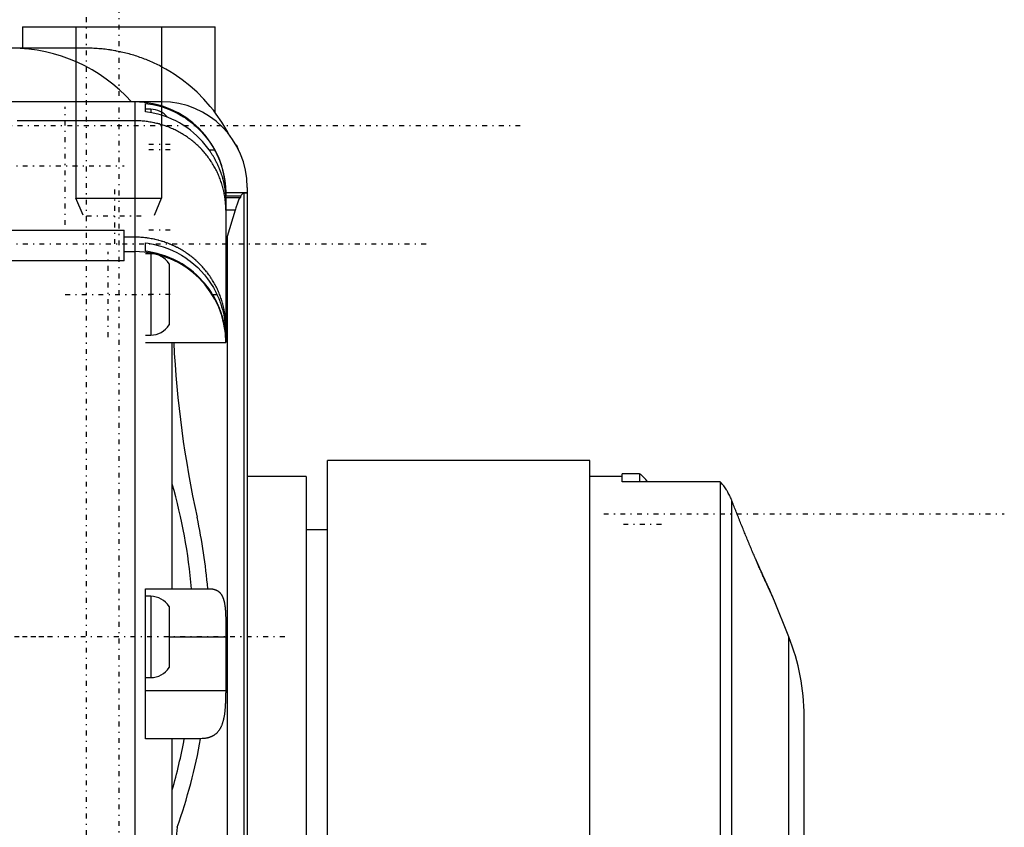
# Model space of a CAD drawing. Extents: x -128 to 128, y -5 to 906.
# Tile 12 of 12: x 36 to 128, y 752 to 828. Entities that reach past the tile are written whole.
import ezdxf

# ---------------------------------------------------------------- set-up
doc = ezdxf.new("R2010")
doc.units = 0
doc.linetypes.add('CENTER', pattern=[1.5, 0.45, -0.5, 0.05, -0.5])
for name, color, linetype in [('AM_0', 7, 'CONTINUOUS'), ('AM_10', 7, 'CONTINUOUS'), ('AM_7', 7, 'CENTER')]:
    doc.layers.add(name, color=color, linetype=linetype)

msp = doc.modelspace()

# ---------------------------------------------------------------- linework, layer by layer
at = {"layer": 'AM_0', "color": 7, "linetype": 'CONTINUOUS'}
for p, q in [((36, 827), (36, 825)), ((36, 827), (54, 827)), ((54, 819), (54, 827)), ((42, 825), (29.5, 825)), ((49, 820), (27.986, 820)), ((46.5, 819.986), (27.986, 819.986)), ((46.5, 819.986), (46.5, 720.014)), ((47.5, 819.065), (47.5, 819.847)), ((48, 819.3), (47.5, 819.3)), ((48, 819.3), (48, 818.992)), ((46.5, 818.223), (35.5, 818.223)), ((53.44, 815.5), (53.947, 815.5)), ((57, 812), (57, 728)), ((57, 811.486), (55, 811.486)), ((55, 811.486), (55, 811.202)), ((55, 811.202), (56.394, 811.202)), ((55, 811.032), (55, 797.5)), ((56.296, 811.032), (55, 811.032)), ((56.696, 811.476), (56.696, 728.524)), ((57, 811.476), (56.696, 811.476)), ((55.874, 809.878), (55, 809.878)), ((55.874, 809.878), (55.137, 807.414)), ((55.875, 809.846), (55.874, 809.878)), ((31, 808), (45.5, 808)), ((45.5, 805.139), (45.5, 808)), ((46.5, 807.346), (45.5, 807.346)), ((55.137, 807.414), (55.137, 732.586)), ((47.5, 806.029), (47.5, 806.815)), ((45.5, 806), (46.5, 806)), ((48, 805.8), (47.5, 805.8)), ((48, 805.8), (48, 798.2)), ((45.5, 805.139), (31, 805.139)), ((49.7, 804.854), (49.7, 799.146)), ((53.763, 802), (54.169, 802)), ((47.5, 798.2), (48, 798.2)), ((47.5, 797.5), (55, 797.5)), ((50, 774.5), (50, 797.5)), ((89, 786.5), (64.5, 786.5)), ((64.5, 673.5), (64.5, 786.5)), ((89, 266), (89, 786.5)), ((62.5, 785), (57, 785)), ((62.5, 785), (62.5, 675)), ((92, 785), (89, 785)), ((93.646, 785.25), (92, 785.25)), ((92, 784.498), (92, 785.25)), ((101.171, 784.498), (92, 784.498)), ((93.646, 785.25), (93.646, 784.501)), ((101.171, 784.498), (101.171, 736)), ((102.243, 736), (102.243, 782.768)), ((64.5, 780), (62.5, 780)), ((47.5, 774.5), (53.505, 774.5)), ((47.5, 760.5), (47.5, 774.5)), ((48, 773.8), (47.5, 773.8)), ((48, 773.8), (48, 766.2)), ((107.572, 770.022), (106.182, 773.5)), ((49.7, 772.854), (49.7, 767.146)), ((49.7, 770), (55, 770)), ((55, 770), (54.988, 765)), ((107.572, 390.982), (107.572, 770.022)), ((47.5, 766.2), (48, 766.2)), ((55.003, 766.118), (54.998, 766.11)), ((47.5, 765), (54.988, 765)), ((109, 289.9), (109, 762.6)), ((52.638, 760.5), (47.5, 760.5)), ((50, 742.5), (50, 760.5))]:
    msp.add_line(p, q, dxfattribs=at)
for points in [[(55.309, 816.919, 0), (55.093, 817.32, 0), (54.625, 818.099, 0), (54.111, 818.85, 0), (53.838, 819.213, 0), (53.553, 819.567, 0), (52.952, 820.25, 0), (52.311, 820.894, 0), (51.632, 821.499, 0), (50.917, 822.062, 0), (50.17, 822.58, 0), (49.785, 822.822, 0), (49.393, 823.052, 0), (48.927, 823.305, 0), (48.792, 823.374, 0), (48.656, 823.442, 0), (48.588, 823.476, 0), (48.52, 823.509, 0), (48.383, 823.574, 0), (48.246, 823.638, 0), (48.108, 823.7, 0), (47.969, 823.761, 0), (47.83, 823.821, 0), (47.76, 823.85, 0), (47.69, 823.879, 0), (47.549, 823.936, 0), (47.408, 823.991, 0), (47.266, 824.045, 0), (47.124, 824.098, 0), (46.981, 824.149, 0), (46.91, 824.174, 0), (46.838, 824.198, 0), (46.694, 824.246, 0), (46.55, 824.293, 0), (46.406, 824.338, 0), (46.26, 824.382, 0), (46.115, 824.425, 0), (46.042, 824.445, 0), (45.969, 824.465, 0), (45.823, 824.505, 0), (45.676, 824.543, 0), (45.529, 824.579, 0), (45.381, 824.614, 0), (45.233, 824.647, 0), (45.159, 824.664, 0), (45.085, 824.679, 0), (44.937, 824.71, 0), (44.788, 824.739, 0), (44.713, 824.753, 0), (44.639, 824.766, 0), (44.489, 824.792, 0), (44.34, 824.816, 0), (44.265, 824.828, 0), (44.19, 824.839, 0), (44.04, 824.861, 0), (43.89, 824.88, 0), (43.739, 824.899, 0), (43.589, 824.916, 0), (43.438, 824.931, 0), (43.362, 824.938, 0), (43.287, 824.945, 0), (43.136, 824.957, 0), (42.985, 824.968, 0), (42.833, 824.977, 0), (42.682, 824.984, 0), (42.53, 824.991, 0), (42.455, 824.993, 0), (42.379, 824.995, 0), (42.227, 824.998, 0), (42.076, 825, 0), (42, 825, 0)], [(47.5, 819.847, 0), (47.726, 819.817, 0), (48.178, 819.739, 0), (48.624, 819.636, 0), (48.844, 819.576, 0), (49.06, 819.511, 0), (49.477, 819.367, 0), (49.873, 819.208, 0), (50.269, 819.024, 0), (50.666, 818.814, 0), (51.058, 818.58, 0), (51.25, 818.454, 0), (51.439, 818.323, 0), (51.803, 818.048, 0), (52.145, 817.759, 0), (52.461, 817.463, 0), (52.759, 817.155, 0), (53.05, 816.82, 0), (53.192, 816.644, 0), (53.33, 816.463, 0), (53.593, 816.087, 0), (53.835, 815.698, 0), (53.947, 815.5, 0)], [(53.44, 815.5, 0), (53.321, 815.665, 0), (53.075, 815.983, 0), (52.819, 816.284, 0), (52.689, 816.427, 0), (52.557, 816.565, 0), (52.287, 816.83, 0), (51.996, 817.091, 0), (51.686, 817.343, 0), (51.361, 817.584, 0), (51.022, 817.81, 0), (50.85, 817.917, 0), (50.675, 818.019, 0), (50.324, 818.208, 0), (49.973, 818.376, 0), (49.626, 818.524, 0), (49.264, 818.659, 0), (48.887, 818.78, 0), (48.694, 818.834, 0), (48.498, 818.885, 0), (48.1, 818.972, 0), (47.7, 819.039, 0), (47.5, 819.065, 0)], [(55, 809.878, 0), (55, 809.939, 0), (54.998, 810.06, 0), (54.994, 810.182, 0), (54.992, 810.242, 0), (54.989, 810.303, 0), (54.982, 810.424, 0), (54.973, 810.545, 0), (54.962, 810.666, 0), (54.949, 810.787, 0), (54.935, 810.907, 0), (54.927, 810.967, 0), (54.919, 811.028, 0), (54.901, 811.148, 0), (54.881, 811.268, 0), (54.86, 811.387, 0), (54.837, 811.506, 0), (54.812, 811.625, 0), (54.799, 811.684, 0), (54.785, 811.744, 0), (54.756, 811.862, 0), (54.726, 811.979, 0), (54.71, 812.038, 0), (54.694, 812.097, 0), (54.66, 812.213, 0), (54.625, 812.33, 0), (54.607, 812.388, 0), (54.588, 812.445, 0), (54.549, 812.561, 0), (54.508, 812.675, 0), (54.466, 812.789, 0), (54.422, 812.903, 0), (54.376, 813.016, 0), (54.353, 813.072, 0), (54.329, 813.128, 0), (54.28, 813.239, 0), (54.23, 813.35, 0), (54.177, 813.46, 0), (54.123, 813.569, 0), (54.068, 813.678, 0), (54.04, 813.732, 0), (54.011, 813.785, 0), (53.952, 813.892, 0), (53.892, 813.998, 0), (53.83, 814.103, 0), (53.767, 814.208, 0), (53.702, 814.311, 0), (53.669, 814.362, 0), (53.635, 814.413, 0), (53.567, 814.515, 0), (53.498, 814.615, 0), (53.427, 814.714, 0), (53.355, 814.813, 0), (53.281, 814.91, 0), (53.244, 814.958, 0), (53.206, 815.007, 0), (53.129, 815.102, 0), (53.051, 815.196, 0), (52.971, 815.289, 0), (52.891, 815.381, 0), (52.808, 815.471, 0), (52.767, 815.516, 0), (52.725, 815.561, 0), (52.64, 815.649, 0), (52.554, 815.736, 0), (52.51, 815.779, 0), (52.467, 815.822, 0), (52.378, 815.907, 0), (52.288, 815.99, 0), (52.243, 816.031, 0), (52.197, 816.072, 0), (52.104, 816.153, 0), (52.011, 816.232, 0), (51.916, 816.31, 0), (51.82, 816.387, 0), (51.723, 816.462, 0), (51.674, 816.499, 0), (51.625, 816.536, 0), (51.526, 816.608, 0), (51.426, 816.679, 0), (51.325, 816.749, 0), (51.222, 816.817, 0), (51.119, 816.884, 0), (51.067, 816.917, 0), (51.015, 816.949, 0), (50.91, 817.013, 0), (50.803, 817.075, 0), (50.696, 817.136, 0), (50.588, 817.195, 0), (50.48, 817.252, 0), (50.425, 817.281, 0), (50.37, 817.308, 0), (50.259, 817.363, 0), (50.148, 817.416, 0), (50.036, 817.467, 0), (49.923, 817.517, 0), (49.81, 817.565, 0), (49.753, 817.588, 0), (49.696, 817.611, 0), (49.581, 817.656, 0), (49.465, 817.699, 0), (49.349, 817.741, 0), (49.232, 817.781, 0), (49.115, 817.819, 0), (49.056, 817.837, 0), (48.997, 817.855, 0), (48.879, 817.89, 0), (48.76, 817.923, 0), (48.7, 817.939, 0), (48.64, 817.955, 0), (48.52, 817.984, 0), (48.4, 818.012, 0), (48.34, 818.026, 0), (48.279, 818.039, 0), (48.158, 818.063, 0), (48.037, 818.086, 0), (47.915, 818.107, 0), (47.793, 818.126, 0), (47.671, 818.144, 0), (47.609, 818.152, 0), (47.548, 818.16, 0), (47.425, 818.174, 0), (47.302, 818.186, 0), (47.179, 818.197, 0), (47.056, 818.206, 0), (46.933, 818.213, 0), (46.871, 818.216, 0), (46.809, 818.218, 0), (46.685, 818.222, 0), (46.562, 818.223, 0), (46.5, 818.223, 0)], [(55.928, 816, 0), (55.968, 815.929, 0), (56.047, 815.788, 0), (56.121, 815.645, 0), (56.157, 815.574, 0)], [(55, 811.032, 0), (55, 811.036, 0), (55, 811.045, 0), (55, 811.054, 0), (55, 811.059, 0), (55, 811.064, 0), (55, 811.076, 0), (55, 811.088, 0), (54.999, 811.1, 0), (54.999, 811.114, 0), (54.999, 811.129, 0), (54.998, 811.136, 0), (54.998, 811.144, 0), (54.998, 811.161, 0), (54.997, 811.178, 0), (54.996, 811.196, 0), (54.996, 811.215, 0), (54.995, 811.235, 0), (54.994, 811.245, 0), (54.994, 811.255, 0), (54.993, 811.277, 0), (54.992, 811.299, 0), (54.991, 811.311, 0), (54.99, 811.322, 0), (54.989, 811.346, 0), (54.987, 811.371, 0), (54.986, 811.384, 0), (54.985, 811.397, 0), (54.983, 811.423, 0), (54.981, 811.45, 0), (54.979, 811.478, 0), (54.976, 811.507, 0), (54.973, 811.536, 0), (54.972, 811.551, 0), (54.97, 811.567, 0), (54.967, 811.598, 0), (54.964, 811.63, 0), (54.96, 811.662, 0), (54.956, 811.696, 0), (54.952, 811.73, 0), (54.949, 811.747, 0), (54.947, 811.765, 0), (54.942, 811.8, 0), (54.937, 811.837, 0), (54.932, 811.874, 0), (54.926, 811.911, 0), (54.92, 811.95, 0), (54.917, 811.969, 0), (54.914, 811.989, 0), (54.907, 812.028, 0), (54.9, 812.068, 0), (54.893, 812.109, 0), (54.885, 812.151, 0), (54.877, 812.193, 0), (54.873, 812.214, 0), (54.869, 812.235, 0), (54.86, 812.279, 0), (54.851, 812.322, 0), (54.841, 812.367, 0), (54.832, 812.412, 0), (54.821, 812.457, 0), (54.816, 812.48, 0), (54.81, 812.503, 0), (54.799, 812.55, 0), (54.787, 812.597, 0), (54.781, 812.62, 0), (54.775, 812.644, 0), (54.763, 812.692, 0), (54.75, 812.741, 0), (54.743, 812.765, 0), (54.736, 812.79, 0), (54.722, 812.84, 0), (54.708, 812.89, 0), (54.693, 812.94, 0), (54.678, 812.991, 0), (54.662, 813.042, 0), (54.654, 813.068, 0), (54.645, 813.094, 0), (54.628, 813.146, 0), (54.611, 813.198, 0), (54.593, 813.25, 0), (54.575, 813.303, 0), (54.556, 813.356, 0), (54.547, 813.382, 0), (54.537, 813.409, 0), (54.517, 813.462, 0), (54.497, 813.516, 0), (54.477, 813.57, 0), (54.455, 813.624, 0), (54.434, 813.678, 0), (54.423, 813.705, 0), (54.411, 813.733, 0), (54.389, 813.787, 0), (54.365, 813.842, 0), (54.342, 813.897, 0), (54.317, 813.952, 0), (54.293, 814.007, 0), (54.28, 814.035, 0), (54.268, 814.062, 0), (54.242, 814.118, 0), (54.216, 814.173, 0), (54.189, 814.228, 0), (54.162, 814.283, 0), (54.135, 814.338, 0), (54.121, 814.366, 0), (54.107, 814.393, 0), (54.078, 814.448, 0), (54.049, 814.504, 0), (54.035, 814.531, 0), (54.02, 814.559, 0), (53.99, 814.614, 0), (53.96, 814.669, 0), (53.945, 814.696, 0), (53.929, 814.723, 0), (53.898, 814.778, 0), (53.867, 814.833, 0), (53.835, 814.887, 0), (53.803, 814.941, 0), (53.77, 814.995, 0), (53.753, 815.022, 0), (53.737, 815.049, 0), (53.703, 815.103, 0), (53.669, 815.157, 0), (53.635, 815.21, 0), (53.6, 815.263, 0), (53.565, 815.316, 0), (53.548, 815.343, 0), (53.53, 815.369, 0), (53.494, 815.422, 0), (53.458, 815.474, 0), (53.44, 815.5, 0)], [(53.947, 815.5, 0), (53.96, 815.476, 0), (53.986, 815.428, 0), (54.012, 815.38, 0), (54.025, 815.355, 0), (54.037, 815.331, 0), (54.062, 815.283, 0), (54.087, 815.234, 0), (54.111, 815.185, 0), (54.136, 815.136, 0), (54.159, 815.087, 0), (54.171, 815.063, 0), (54.183, 815.038, 0), (54.206, 814.989, 0), (54.228, 814.939, 0), (54.251, 814.89, 0), (54.273, 814.84, 0), (54.294, 814.79, 0), (54.305, 814.766, 0), (54.315, 814.741, 0), (54.336, 814.691, 0), (54.357, 814.641, 0), (54.367, 814.616, 0), (54.377, 814.591, 0), (54.397, 814.542, 0), (54.416, 814.492, 0), (54.426, 814.467, 0), (54.435, 814.442, 0), (54.454, 814.392, 0), (54.472, 814.343, 0), (54.49, 814.293, 0), (54.508, 814.243, 0), (54.525, 814.194, 0), (54.534, 814.169, 0), (54.542, 814.144, 0), (54.559, 814.095, 0), (54.575, 814.045, 0), (54.591, 813.996, 0), (54.606, 813.946, 0), (54.621, 813.897, 0), (54.629, 813.873, 0), (54.636, 813.848, 0), (54.65, 813.799, 0), (54.664, 813.751, 0), (54.678, 813.702, 0), (54.691, 813.654, 0), (54.704, 813.606, 0), (54.71, 813.582, 0), (54.716, 813.558, 0), (54.728, 813.511, 0), (54.74, 813.463, 0), (54.752, 813.416, 0), (54.763, 813.369, 0), (54.774, 813.323, 0), (54.779, 813.299, 0), (54.784, 813.276, 0), (54.794, 813.23, 0), (54.804, 813.184, 0), (54.814, 813.139, 0), (54.823, 813.094, 0), (54.832, 813.049, 0), (54.836, 813.026, 0), (54.84, 813.004, 0), (54.849, 812.96, 0), (54.857, 812.916, 0), (54.86, 812.894, 0), (54.864, 812.872, 0), (54.872, 812.828, 0), (54.879, 812.785, 0), (54.882, 812.764, 0), (54.886, 812.743, 0), (54.892, 812.7, 0), (54.899, 812.658, 0), (54.905, 812.616, 0), (54.911, 812.575, 0), (54.916, 812.534, 0), (54.919, 812.513, 0), (54.922, 812.493, 0), (54.927, 812.453, 0), (54.932, 812.413, 0), (54.936, 812.374, 0), (54.941, 812.335, 0), (54.945, 812.297, 0), (54.947, 812.278, 0), (54.949, 812.259, 0), (54.953, 812.221, 0), (54.956, 812.184, 0), (54.96, 812.148, 0), (54.963, 812.112, 0), (54.966, 812.076, 0), (54.967, 812.059, 0), (54.969, 812.041, 0), (54.971, 812.007, 0), (54.974, 811.973, 0), (54.976, 811.939, 0), (54.979, 811.906, 0), (54.981, 811.874, 0), (54.982, 811.858, 0), (54.982, 811.842, 0), (54.984, 811.811, 0), (54.986, 811.78, 0), (54.987, 811.749, 0), (54.989, 811.72, 0), (54.99, 811.69, 0), (54.991, 811.676, 0), (54.991, 811.662, 0), (54.992, 811.633, 0), (54.993, 811.606, 0), (54.994, 811.592, 0), (54.994, 811.579, 0), (54.995, 811.552, 0), (54.996, 811.526, 0), (54.996, 811.514, 0), (54.997, 811.501, 0), (54.997, 811.476, 0), (54.998, 811.452, 0), (54.998, 811.429, 0), (54.998, 811.406, 0), (54.999, 811.383, 0), (54.999, 811.372, 0), (54.999, 811.362, 0), (54.999, 811.34, 0), (55, 811.32, 0), (55, 811.3, 0), (55, 811.281, 0), (55, 811.262, 0), (55, 811.253, 0), (55, 811.244, 0), (55, 811.227, 0), (55, 811.21, 0), (55, 811.202, 0)], [(56.296, 811.032, 0), (56.225, 810.886, 0), (56.085, 810.531, 0), (55.944, 810.094, 0), (55.875, 809.846, 0)], [(56.324, 811, 0), (56.32, 811.001, 0), (56.31, 811.008, 0), (56.301, 811.023, 0), (56.296, 811.032, 0)], [(56.394, 811.202, 0), (56.392, 811.191, 0), (56.388, 811.17, 0), (56.385, 811.15, 0), (56.383, 811.141, 0), (56.381, 811.131, 0), (56.377, 811.114, 0), (56.373, 811.098, 0), (56.369, 811.083, 0), (56.365, 811.069, 0), (56.362, 811.057, 0), (56.36, 811.051, 0), (56.358, 811.045, 0), (56.354, 811.035, 0), (56.35, 811.027, 0), (56.346, 811.019, 0), (56.342, 811.013, 0), (56.338, 811.008, 0), (56.336, 811.006, 0), (56.334, 811.004, 0), (56.33, 811.001, 0), (56.326, 811, 0), (56.324, 811, 0)], [(56.696, 811.476, 0), (56.646, 811.456, 0), (56.545, 811.385, 0), (56.444, 811.273, 0), (56.394, 811.202, 0)], [(55, 798.967, 0), (55, 799.028, 0), (54.998, 799.15, 0), (54.994, 799.272, 0), (54.992, 799.333, 0), (54.989, 799.394, 0), (54.982, 799.516, 0), (54.973, 799.638, 0), (54.962, 799.759, 0), (54.949, 799.881, 0), (54.935, 800.002, 0), (54.927, 800.062, 0), (54.919, 800.122, 0), (54.901, 800.243, 0), (54.881, 800.363, 0), (54.86, 800.483, 0), (54.836, 800.603, 0), (54.811, 800.722, 0), (54.798, 800.781, 0), (54.785, 800.841, 0), (54.756, 800.959, 0), (54.726, 801.077, 0), (54.71, 801.136, 0), (54.694, 801.195, 0), (54.66, 801.312, 0), (54.625, 801.428, 0), (54.607, 801.487, 0), (54.588, 801.545, 0), (54.549, 801.66, 0), (54.508, 801.775, 0), (54.466, 801.89, 0), (54.422, 802.004, 0), (54.376, 802.118, 0), (54.353, 802.174, 0), (54.329, 802.23, 0), (54.28, 802.343, 0), (54.229, 802.454, 0), (54.177, 802.565, 0), (54.123, 802.674, 0), (54.067, 802.783, 0), (54.039, 802.838, 0), (54.01, 802.892, 0), (53.951, 802.999, 0), (53.891, 803.105, 0), (53.829, 803.21, 0), (53.766, 803.315, 0), (53.701, 803.419, 0), (53.668, 803.47, 0), (53.635, 803.521, 0), (53.567, 803.623, 0), (53.498, 803.723, 0), (53.427, 803.823, 0), (53.355, 803.922, 0), (53.281, 804.019, 0), (53.243, 804.068, 0), (53.206, 804.116, 0), (53.129, 804.211, 0), (53.051, 804.306, 0), (52.972, 804.399, 0), (52.891, 804.491, 0), (52.809, 804.582, 0), (52.767, 804.628, 0), (52.725, 804.672, 0), (52.64, 804.761, 0), (52.554, 804.849, 0), (52.51, 804.892, 0), (52.466, 804.935, 0), (52.377, 805.02, 0), (52.287, 805.104, 0), (52.242, 805.146, 0), (52.196, 805.187, 0), (52.103, 805.268, 0), (52.01, 805.347, 0), (51.915, 805.426, 0), (51.819, 805.503, 0), (51.722, 805.578, 0), (51.673, 805.615, 0), (51.624, 805.652, 0), (51.525, 805.725, 0), (51.425, 805.796, 0), (51.324, 805.866, 0), (51.222, 805.934, 0), (51.119, 806.001, 0), (51.067, 806.034, 0), (51.015, 806.066, 0), (50.91, 806.13, 0), (50.804, 806.193, 0), (50.697, 806.254, 0), (50.589, 806.313, 0), (50.48, 806.371, 0), (50.425, 806.399, 0), (50.37, 806.427, 0), (50.26, 806.482, 0), (50.149, 806.535, 0), (50.037, 806.586, 0), (49.924, 806.636, 0), (49.81, 806.685, 0), (49.753, 806.708, 0), (49.695, 806.731, 0), (49.58, 806.777, 0), (49.464, 806.82, 0), (49.348, 806.862, 0), (49.231, 806.902, 0), (49.114, 806.94, 0), (49.055, 806.959, 0), (48.996, 806.977, 0), (48.877, 807.012, 0), (48.759, 807.045, 0), (48.699, 807.061, 0), (48.639, 807.076, 0), (48.52, 807.106, 0), (48.399, 807.134, 0), (48.339, 807.148, 0), (48.279, 807.16, 0), (48.158, 807.185, 0), (48.037, 807.208, 0), (47.915, 807.229, 0), (47.793, 807.248, 0), (47.671, 807.266, 0), (47.61, 807.274, 0), (47.549, 807.282, 0), (47.426, 807.296, 0), (47.303, 807.309, 0), (47.18, 807.319, 0), (47.057, 807.328, 0), (46.933, 807.335, 0), (46.872, 807.338, 0), (46.81, 807.34, 0), (46.686, 807.344, 0), (46.562, 807.346, 0), (46.5, 807.346, 0)], [(55.137, 807.414, 0), (55.095, 807.261, 0), (55.034, 806.956, 0), (55.004, 806.651, 0), (55, 806.498, 0)], [(47.5, 806.815, 0), (47.74, 806.783, 0), (48.22, 806.698, 0), (48.694, 806.584, 0), (48.926, 806.518, 0), (49.153, 806.447, 0), (49.591, 806.288, 0), (50.009, 806.11, 0), (50.43, 805.903, 0), (50.85, 805.667, 0), (51.261, 805.404, 0), (51.461, 805.263, 0), (51.656, 805.118, 0), (52.027, 804.815, 0), (52.372, 804.501, 0), (52.69, 804.177, 0), (53.001, 803.826, 0), (53.299, 803.447, 0), (53.442, 803.25, 0), (53.579, 803.048, 0), (53.835, 802.634, 0), (54.065, 802.212, 0), (54.169, 802, 0)], [(53.763, 802, 0), (53.647, 802.186, 0), (53.401, 802.548, 0), (53.137, 802.895, 0), (53.001, 803.062, 0), (52.862, 803.223, 0), (52.58, 803.527, 0), (52.288, 803.812, 0), (51.972, 804.091, 0), (51.634, 804.361, 0), (51.278, 804.617, 0), (51.095, 804.738, 0), (50.91, 804.854, 0), (50.533, 805.07, 0), (50.153, 805.262, 0), (49.777, 805.431, 0), (49.395, 805.58, 0), (48.992, 805.714, 0), (48.785, 805.775, 0), (48.575, 805.831, 0), (48.147, 805.927, 0), (47.716, 806.001, 0), (47.5, 806.029, 0)], [(55, 797.742, 0), (55, 797.751, 0), (55, 797.769, 0), (55, 797.787, 0), (55, 797.797, 0), (55, 797.807, 0), (54.999, 797.826, 0), (54.999, 797.847, 0), (54.999, 797.868, 0), (54.998, 797.889, 0), (54.998, 797.912, 0), (54.997, 797.923, 0), (54.997, 797.934, 0), (54.996, 797.958, 0), (54.996, 797.981, 0), (54.995, 798.006, 0), (54.994, 798.031, 0), (54.992, 798.057, 0), (54.992, 798.07, 0), (54.991, 798.083, 0), (54.99, 798.11, 0), (54.988, 798.137, 0), (54.987, 798.151, 0), (54.987, 798.165, 0), (54.985, 798.193, 0), (54.983, 798.222, 0), (54.982, 798.237, 0), (54.981, 798.252, 0), (54.978, 798.282, 0), (54.976, 798.312, 0), (54.973, 798.343, 0), (54.971, 798.375, 0), (54.968, 798.407, 0), (54.966, 798.423, 0), (54.965, 798.439, 0), (54.961, 798.472, 0), (54.958, 798.506, 0), (54.954, 798.54, 0), (54.95, 798.574, 0), (54.946, 798.609, 0), (54.944, 798.627, 0), (54.942, 798.644, 0), (54.937, 798.68, 0), (54.932, 798.717, 0), (54.927, 798.753, 0), (54.922, 798.791, 0), (54.917, 798.828, 0), (54.914, 798.847, 0), (54.911, 798.866, 0), (54.905, 798.905, 0), (54.899, 798.944, 0), (54.892, 798.983, 0), (54.885, 799.023, 0), (54.878, 799.064, 0), (54.875, 799.084, 0), (54.871, 799.104, 0), (54.863, 799.145, 0), (54.856, 799.186, 0), (54.847, 799.228, 0), (54.839, 799.27, 0), (54.83, 799.312, 0), (54.826, 799.333, 0), (54.821, 799.354, 0), (54.812, 799.397, 0), (54.802, 799.44, 0), (54.797, 799.462, 0), (54.792, 799.484, 0), (54.782, 799.527, 0), (54.771, 799.571, 0), (54.766, 799.593, 0), (54.761, 799.615, 0), (54.749, 799.66, 0), (54.738, 799.704, 0), (54.726, 799.749, 0), (54.714, 799.795, 0), (54.701, 799.84, 0), (54.695, 799.863, 0), (54.688, 799.886, 0), (54.675, 799.932, 0), (54.662, 799.978, 0), (54.648, 800.024, 0), (54.633, 800.071, 0), (54.619, 800.117, 0), (54.611, 800.141, 0), (54.604, 800.164, 0), (54.589, 800.211, 0), (54.573, 800.259, 0), (54.557, 800.306, 0), (54.54, 800.354, 0), (54.523, 800.402, 0), (54.515, 800.426, 0), (54.506, 800.45, 0), (54.489, 800.498, 0), (54.471, 800.546, 0), (54.453, 800.594, 0), (54.434, 800.642, 0), (54.415, 800.69, 0), (54.406, 800.714, 0), (54.396, 800.738, 0), (54.376, 800.786, 0), (54.357, 800.834, 0), (54.336, 800.883, 0), (54.316, 800.931, 0), (54.295, 800.979, 0), (54.284, 801.003, 0), (54.273, 801.027, 0), (54.252, 801.075, 0), (54.23, 801.124, 0), (54.218, 801.148, 0), (54.207, 801.172, 0), (54.184, 801.22, 0), (54.161, 801.268, 0), (54.15, 801.292, 0), (54.138, 801.316, 0), (54.114, 801.364, 0), (54.09, 801.412, 0), (54.004, 801.579, 0), (53.846, 801.861, 0), (53.763, 802, 0)], [(54.169, 802, 0), (54.227, 801.875, 0), (54.336, 801.622, 0), (54.437, 801.366, 0), (54.484, 801.238, 0), (54.528, 801.11, 0), (54.61, 800.853, 0), (54.682, 800.598, 0), (54.745, 800.347, 0), (54.8, 800.101, 0), (54.846, 799.86, 0), (54.867, 799.742, 0), (54.885, 799.626, 0), (54.917, 799.398, 0), (54.943, 799.179, 0), (54.963, 798.971, 0), (54.977, 798.774, 0), (54.988, 798.589, 0), (54.991, 798.501, 0), (54.994, 798.416, 0), (54.998, 798.256, 0), (55, 798.111, 0), (55, 798.043, 0)], [(102.243, 782.768, 0), (102.222, 782.822, 0), (102.178, 782.928, 0), (102.132, 783.034, 0), (102.108, 783.086, 0), (102.084, 783.138, 0), (102.034, 783.242, 0), (101.982, 783.344, 0), (101.927, 783.444, 0), (101.871, 783.544, 0), (101.813, 783.642, 0), (101.783, 783.69, 0), (101.753, 783.738, 0), (101.691, 783.833, 0), (101.628, 783.927, 0), (101.562, 784.019, 0), (101.495, 784.11, 0), (101.426, 784.199, 0), (101.391, 784.243, 0), (101.355, 784.286, 0), (101.282, 784.372, 0), (101.208, 784.456, 0), (101.171, 784.498, 0)], [(106.182, 773.5, 0), (106.182, 773.5, 0), (106.181, 773.502, 0), (106.179, 773.507, 0), (106.177, 773.509, 0), (106.176, 773.513, 0), (106.172, 773.521, 0), (106.167, 773.532, 0), (106.161, 773.545, 0), (106.153, 773.56, 0), (106.145, 773.577, 0), (106.141, 773.587, 0), (106.136, 773.597, 0), (106.126, 773.619, 0), (106.114, 773.643, 0), (106.102, 773.669, 0), (106.088, 773.698, 0), (106.074, 773.729, 0), (106.066, 773.745, 0), (106.058, 773.762, 0), (106.042, 773.797, 0), (106.024, 773.835, 0), (106.015, 773.855, 0), (106.005, 773.875, 0), (105.986, 773.917, 0), (105.965, 773.961, 0), (105.955, 773.984, 0), (105.944, 774.007, 0), (105.921, 774.055, 0), (105.898, 774.105, 0), (105.873, 774.158, 0), (105.848, 774.212, 0), (105.822, 774.268, 0), (105.809, 774.297, 0), (105.795, 774.326, 0), (105.768, 774.386, 0), (105.739, 774.448, 0), (105.71, 774.511, 0), (105.68, 774.576, 0), (105.649, 774.643, 0), (105.634, 774.677, 0), (105.618, 774.711, 0), (105.586, 774.78, 0), (105.554, 774.851, 0), (105.521, 774.924, 0), (105.487, 774.997, 0), (105.453, 775.072, 0), (105.436, 775.11, 0), (105.419, 775.148, 0), (105.384, 775.224, 0), (105.349, 775.302, 0), (105.314, 775.381, 0), (105.277, 775.461, 0), (105.24, 775.543, 0), (105.222, 775.585, 0), (105.203, 775.627, 0), (105.164, 775.713, 0), (105.125, 775.801, 0), (105.086, 775.89, 0), (105.045, 775.981, 0), (105.004, 776.073, 0), (104.983, 776.12, 0), (104.963, 776.167, 0), (104.92, 776.263, 0), (104.878, 776.36, 0), (104.856, 776.409, 0), (104.834, 776.459, 0), (104.79, 776.559, 0), (104.746, 776.66, 0), (104.724, 776.711, 0), (104.701, 776.763, 0), (104.656, 776.867, 0), (104.61, 776.972, 0), (104.564, 777.079, 0), (104.517, 777.187, 0), (104.47, 777.296, 0), (104.447, 777.35, 0), (104.423, 777.406, 0), (104.375, 777.517, 0), (104.327, 777.628, 0), (104.279, 777.741, 0), (104.231, 777.855, 0), (104.182, 777.969, 0), (104.158, 778.027, 0), (104.133, 778.085, 0), (104.084, 778.2, 0), (104.035, 778.317, 0), (103.986, 778.434, 0), (103.937, 778.552, 0), (103.887, 778.67, 0), (103.862, 778.729, 0), (103.838, 778.788, 0), (103.788, 778.907, 0), (103.739, 779.026, 0), (103.689, 779.145, 0), (103.64, 779.265, 0), (103.591, 779.384, 0), (103.566, 779.444, 0), (103.542, 779.503, 0), (103.493, 779.623, 0), (103.444, 779.742, 0), (103.395, 779.861, 0), (103.347, 779.98, 0), (103.299, 780.098, 0), (103.275, 780.157, 0), (103.251, 780.216, 0), (103.204, 780.333, 0), (103.156, 780.452, 0), (103.132, 780.512, 0), (103.107, 780.572, 0), (103.059, 780.693, 0), (103.01, 780.814, 0), (102.986, 780.876, 0), (102.961, 780.937, 0), (102.912, 781.06, 0), (102.863, 781.185, 0), (102.813, 781.309, 0), (102.764, 781.435, 0), (102.714, 781.56, 0), (102.689, 781.624, 0), (102.664, 781.687, 0), (102.614, 781.813, 0), (102.565, 781.94, 0), (102.515, 782.067, 0), (102.465, 782.195, 0), (102.415, 782.322, 0), (102.391, 782.386, 0), (102.366, 782.45, 0), (102.317, 782.577, 0), (102.267, 782.704, 0), (102.243, 782.768, 0)], [(104.474, 777.287, 0), (104.537, 777.141, 0), (104.662, 776.853, 0), (104.783, 776.575, 0), (104.842, 776.44, 0), (104.901, 776.307, 0), (105.014, 776.05, 0), (105.123, 775.805, 0), (105.228, 775.572, 0), (105.326, 775.352, 0), (105.421, 775.143, 0), (105.468, 775.041, 0), (105.513, 774.94, 0), (105.601, 774.747, 0), (105.685, 774.564, 0), (105.764, 774.393, 0), (105.838, 774.235, 0), (105.905, 774.09, 0), (105.936, 774.024, 0), (105.965, 773.961, 0), (106.019, 773.846, 0), (106.065, 773.748, 0), (106.085, 773.705, 0)], [(53.505, 774.5, 0), (53.524, 774.5, 0), (53.562, 774.499, 0), (53.6, 774.498, 0), (53.618, 774.497, 0), (53.637, 774.496, 0), (53.674, 774.493, 0), (53.71, 774.489, 0), (53.746, 774.485, 0), (53.781, 774.479, 0), (53.817, 774.473, 0), (53.834, 774.47, 0), (53.851, 774.466, 0), (53.885, 774.459, 0), (53.919, 774.45, 0), (53.952, 774.441, 0), (53.985, 774.431, 0), (54.017, 774.42, 0), (54.033, 774.414, 0), (54.048, 774.408, 0), (54.079, 774.396, 0), (54.11, 774.382, 0), (54.125, 774.375, 0), (54.14, 774.368, 0), (54.17, 774.353, 0), (54.199, 774.337, 0), (54.213, 774.328, 0), (54.227, 774.32, 0), (54.255, 774.302, 0), (54.283, 774.283, 0), (54.31, 774.263, 0), (54.336, 774.243, 0), (54.362, 774.221, 0), (54.374, 774.21, 0), (54.387, 774.199, 0), (54.411, 774.176, 0), (54.435, 774.151, 0), (54.459, 774.126, 0), (54.482, 774.1, 0), (54.504, 774.073, 0), (54.515, 774.059, 0), (54.526, 774.045, 0), (54.547, 774.016, 0), (54.567, 773.987, 0), (54.587, 773.956, 0), (54.607, 773.924, 0), (54.626, 773.892, 0), (54.635, 773.875, 0), (54.644, 773.858, 0), (54.662, 773.824, 0), (54.679, 773.789, 0), (54.696, 773.753, 0), (54.712, 773.716, 0), (54.727, 773.678, 0), (54.734, 773.659, 0), (54.742, 773.64, 0), (54.756, 773.601, 0), (54.77, 773.56, 0), (54.783, 773.519, 0), (54.796, 773.477, 0), (54.808, 773.435, 0), (54.814, 773.413, 0), (54.82, 773.391, 0), (54.831, 773.347, 0), (54.842, 773.301, 0), (54.848, 773.278, 0), (54.853, 773.255, 0), (54.863, 773.208, 0), (54.872, 773.161, 0), (54.877, 773.136, 0), (54.881, 773.112, 0), (54.889, 773.063, 0), (54.898, 773.013, 0), (54.905, 772.962, 0), (54.913, 772.911, 0), (54.919, 772.859, 0), (54.923, 772.833, 0), (54.926, 772.806, 0), (54.932, 772.753, 0), (54.938, 772.699, 0), (54.943, 772.645, 0), (54.948, 772.589, 0), (54.953, 772.534, 0), (54.955, 772.506, 0), (54.957, 772.477, 0), (54.961, 772.421, 0), (54.965, 772.363, 0), (54.969, 772.305, 0), (54.972, 772.247, 0), (54.975, 772.187, 0), (54.976, 772.158, 0), (54.978, 772.128, 0), (54.98, 772.068, 0), (54.983, 772.007, 0), (54.985, 771.946, 0), (54.987, 771.884, 0), (54.988, 771.822, 0), (54.989, 771.791, 0), (54.99, 771.759, 0), (54.991, 771.696, 0), (54.993, 771.633, 0), (54.994, 771.569, 0), (54.995, 771.505, 0), (54.996, 771.44, 0), (54.996, 771.408, 0), (54.996, 771.376, 0), (54.997, 771.311, 0), (54.998, 771.245, 0), (54.998, 771.213, 0), (54.998, 771.18, 0), (54.998, 771.114, 0), (54.999, 771.048, 0), (54.999, 771.015, 0), (54.999, 770.981, 0), (54.999, 770.915, 0), (54.999, 770.848, 0), (55, 770.781, 0), (55, 770.714, 0), (55, 770.647, 0), (55, 770.613, 0), (55, 770.579, 0), (55, 770.511, 0), (55, 770.444, 0), (55, 770.376, 0), (55, 770.308, 0), (55, 770.239, 0), (55, 770.205, 0), (55, 770.171, 0), (55, 770.103, 0), (55, 770.034, 0), (55, 770, 0)], [(54.988, 765, 0), (54.988, 764.965, 0), (54.987, 764.894, 0), (54.986, 764.823, 0), (54.986, 764.787, 0), (54.985, 764.752, 0), (54.984, 764.681, 0), (54.983, 764.611, 0), (54.982, 764.54, 0), (54.98, 764.47, 0), (54.979, 764.399, 0), (54.978, 764.364, 0), (54.977, 764.329, 0), (54.975, 764.259, 0), (54.973, 764.189, 0), (54.971, 764.119, 0), (54.968, 764.05, 0), (54.965, 763.981, 0), (54.964, 763.946, 0), (54.963, 763.912, 0), (54.96, 763.843, 0), (54.956, 763.775, 0), (54.954, 763.741, 0), (54.953, 763.707, 0), (54.949, 763.639, 0), (54.945, 763.572, 0), (54.943, 763.539, 0), (54.94, 763.505, 0), (54.936, 763.439, 0), (54.931, 763.373, 0), (54.925, 763.307, 0), (54.92, 763.242, 0), (54.914, 763.177, 0), (54.911, 763.145, 0), (54.907, 763.113, 0), (54.901, 763.049, 0), (54.893, 762.986, 0), (54.886, 762.923, 0), (54.878, 762.861, 0), (54.87, 762.799, 0), (54.865, 762.769, 0), (54.861, 762.738, 0), (54.851, 762.678, 0), (54.842, 762.618, 0), (54.831, 762.559, 0), (54.821, 762.5, 0), (54.81, 762.442, 0), (54.804, 762.414, 0), (54.798, 762.385, 0), (54.786, 762.329, 0), (54.773, 762.274, 0), (54.76, 762.219, 0), (54.746, 762.165, 0), (54.732, 762.112, 0), (54.724, 762.085, 0), (54.717, 762.059, 0), (54.701, 762.007, 0), (54.685, 761.956, 0), (54.669, 761.906, 0), (54.651, 761.857, 0), (54.634, 761.808, 0), (54.624, 761.784, 0), (54.615, 761.761, 0), (54.596, 761.714, 0), (54.576, 761.668, 0), (54.566, 761.645, 0), (54.556, 761.622, 0), (54.535, 761.578, 0), (54.513, 761.534, 0), (54.502, 761.513, 0), (54.491, 761.492, 0), (54.468, 761.45, 0), (54.445, 761.409, 0), (54.421, 761.369, 0), (54.396, 761.33, 0), (54.371, 761.293, 0), (54.358, 761.274, 0), (54.345, 761.256, 0), (54.318, 761.219, 0), (54.291, 761.184, 0), (54.263, 761.15, 0), (54.235, 761.117, 0), (54.206, 761.085, 0), (54.191, 761.069, 0), (54.176, 761.053, 0), (54.146, 761.023, 0), (54.115, 760.993, 0), (54.083, 760.964, 0), (54.051, 760.937, 0), (54.019, 760.91, 0), (54.002, 760.897, 0), (53.985, 760.884, 0), (53.952, 760.859, 0), (53.917, 760.835, 0), (53.882, 760.812, 0), (53.847, 760.79, 0), (53.811, 760.769, 0), (53.793, 760.759, 0), (53.775, 760.748, 0), (53.738, 760.729, 0), (53.7, 760.71, 0), (53.662, 760.693, 0), (53.623, 760.676, 0), (53.584, 760.659, 0), (53.564, 760.652, 0), (53.545, 760.644, 0), (53.505, 760.63, 0), (53.464, 760.616, 0), (53.444, 760.61, 0), (53.423, 760.603, 0), (53.382, 760.592, 0), (53.34, 760.58, 0), (53.319, 760.575, 0), (53.297, 760.57, 0), (53.255, 760.56, 0), (53.212, 760.551, 0), (53.168, 760.543, 0), (53.124, 760.536, 0), (53.08, 760.529, 0), (53.057, 760.526, 0), (53.035, 760.523, 0), (52.989, 760.518, 0), (52.944, 760.513, 0), (52.781, 760.503, 0), (52.638, 760.5, 0)]]:
    msp.add_polyline3d(points, dxfattribs=at)
for centre, radius, start, end in [((35, 810), 15, 41.81031, 90), ((46.5, 811.486), 8.5, 0, 90), ((48, 817.3), 2, 38.65012, 90), ((49, 812), 8, 0, 90), ((46.5, 797.5), 8.5, 0, 90), ((48, 803.8), 2, 31.78833, 90), ((48, 800.2), 2, 270, 328.21167), ((150, 802.59), 100, 182.91762, 192.3608), ((89.961, 780.836), 5.75, 39.55071, 50.14045), ((0, 770), 52, 4.9645, 15.94237), ((0, 770), 53.5, 4.82497, 12.06572), ((48, 771.8), 2, 31.78833, 90), ((89, 762.6), 20, 0, 21.78471), ((48, 768.2), 2, 270, 328.21167), ((0, 770), 52, 344.05763, 349.47338), ((0, 770), 53.5, 340.58922, 349.77174), ((100, 745.46), 50, 172.22995, 183.39389)]:
    msp.add_arc(centre, radius, start, end, dxfattribs=at)
at = {"layer": 'AM_10', "color": 7, "linetype": 'CONTINUOUS'}
for p, q in [((41, 827), (41, 811)), ((49, 827), (49, 811)), ((41.676, 809.4), (41, 811)), ((41, 811), (49, 811)), ((48.324, 809.4), (49, 811))]:
    msp.add_line(p, q, dxfattribs=at)
at = {"layer": 'AM_7', "color": 4, "linetype": 'CENTER'}
for p, q in [((42, 725.15), (42, 831.85)), ((45, 831.85), (45, 725.15)), ((40, 808.487), (40, 819.513)), ((82.5, 817.764), (-82.5, 817.764)), ((49.81, 816), (47.39, 816)), ((49.81, 815.5), (47.39, 815.5)), ((34.487, 814), (45.513, 814)), ((44.62, 806.715), (44.62, 811.965)), ((41.995, 809.34), (47.245, 809.34)), ((49.81, 808), (47.39, 808)), ((73.7, 806.711), (-73.7, 806.711)), ((44, 798.01), (44, 805.99)), ((40.01, 802), (47.99, 802)), ((49.81, 802), (47.39, 802)), ((90.3, 781.5), (127.7, 781.5)), ((95.675, 780.5), (91.825, 780.5)), ((60.5, 770), (-60.5, 770)), ((38, 770), (-38, 770))]:
    msp.add_line(p, q, dxfattribs=at)

doc.saveas('drawing.dxf')
